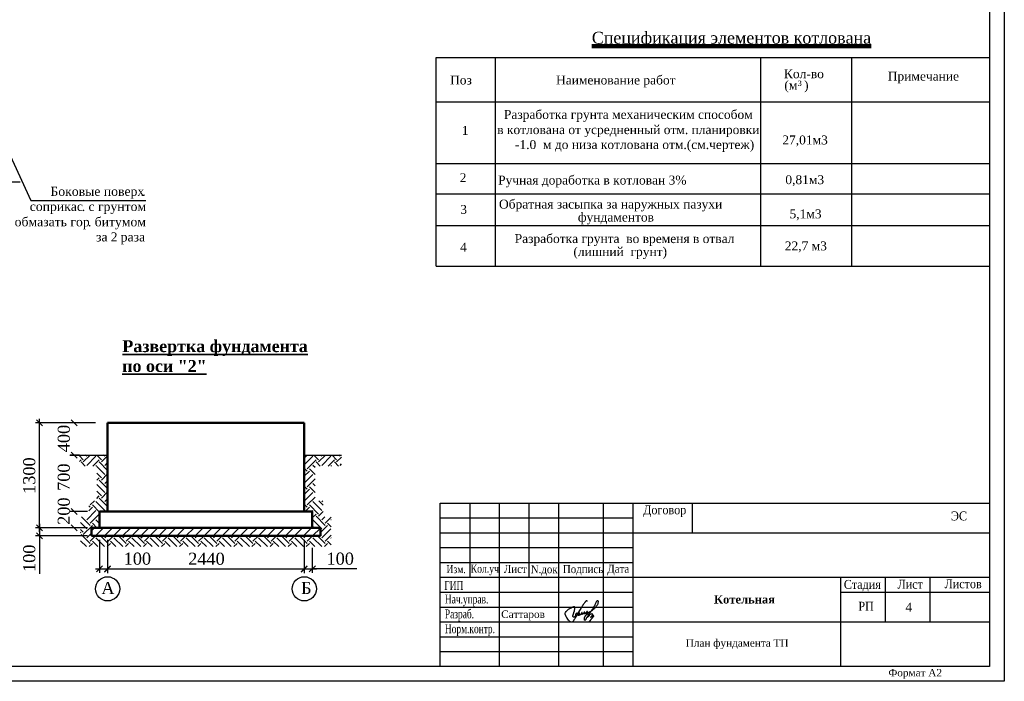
# Model space of a CAD drawing. Extents: x 352696 to 405256, y 4162769 to 4241487.
# Tile 18 of 148: x 404217 to 404549, y 4239105 to 4239328. Entities that reach past the tile are written whole.
import ezdxf
from ezdxf.enums import TextEntityAlignment as Align

# ---------------------------------------------------------------- set-up
doc = ezdxf.new("R2010")
doc.units = 0
doc.header["$LTSCALE"] = 0.5
doc.header["$MEASUREMENT"] = 0
doc.layers.add('Tabl', color=7, linetype='Continuous', lineweight=40)
doc.layers.add('Э_Светильники', color=5, linetype='Continuous', lineweight=30)
doc.layers.add('TEXT', color=7, linetype='Continuous')
doc.layers.add('vspom', color=2, linetype='Continuous')
doc.layers.add('Прект', color=7, linetype='Continuous', true_color=0x000000)
doc.styles.add('MtXpl_Times_New_Roma', font='timesbd.ttf')
doc.styles.add('seviyorum', font='times.ttf')
doc.styles.add('stile1', font='times.ttf')
doc.styles.add('TIEMS', font='times.ttf')
doc.styles.add('TIMES', font='times.ttf')
doc.styles.add('Times 300', font='times.ttf', dxfattribs={"height": 300})
doc.styles.add('Times New Roman', font='times.ttf')

# ---------------------------------------------------------------- blocks, each defined once
blk = doc.blocks.new('А2-1')
at = {"lineweight": 25}
for points in [[(-7046659, 3124428), (-6987259, 3124428), (-6987259, 3082428), (-7046659, 3082428)], [(-7044659, 3123928), (-6987759, 3123928), (-6987759, 3082928), (-7044659, 3082928)]]:
    blk.add_lwpolyline(points, close=True, dxfattribs=at)
at = {"ltscale": 100, "insert": (-6990259, 3082678), "char_height": 250, "attachment_point": 5, "style": 'TIEMS'}
blk.add_mtext_dynamic_manual_height_columns('Формат А2', width=1841.86, gutter_width=1500, heights=[0], dxfattribs=at)
blk = doc.blocks.new('Имзо')
at = {"color": 5}
blk.add_open_spline([(1171.1, 1083.9), (1171.2, 1084.1), (1171.2, 1084.3), (1170.9, 1084.6), (1170.5, 1084.8), (1170, 1084.4), (1169.4, 1084), (1168.9, 1083.3), (1168.1, 1082.4), (1167.2, 1081.3), (1166.1, 1079.7), (1164.9, 1077.9), (1163.7, 1075.8), (1162.2, 1073.6), (1160.9, 1071.5), (1159.5, 1069.1), (1158.1, 1066.7), (1156.8, 1064.1), (1155.5, 1062), (1154.4, 1060.3), (1153.3, 1058.9), (1152.5, 1057.8), (1151.5, 1057.3), (1150.4, 1057.7), (1149.1, 1058.8), (1147.3, 1060.2), (1146.3, 1062.1), (1145.1, 1063.8), (1144.4, 1065.1), (1143.9, 1066.4), (1143.4, 1067.5), (1143.4, 1069.2), (1144.4, 1070.8), (1145.6, 1072.3), (1147, 1073.4), (1148.5, 1074.4), (1150.2, 1075.5), (1151.8, 1076.3), (1153.2, 1076.9), (1153.9, 1077.2), (1154.8, 1077.4), (1155.4, 1076.4), (1155.4, 1075.6), (1155.3, 1074.7), (1155.2, 1073.5), (1154.8, 1072.1), (1154.5, 1070.8), (1154.1, 1069.8), (1153.8, 1068.6), (1153.4, 1067.6), (1153.1, 1066.6), (1152.8, 1065.8), (1152.9, 1064.8), (1153.9, 1064.1), (1155.1, 1064.5), (1156.3, 1064.9), (1157.5, 1065.6), (1158.3, 1066.3), (1159, 1067), (1159.2, 1067.8), (1159.3, 1068.5), (1158.7, 1069.2), (1157.7, 1068.8), (1157, 1068.2), (1156.6, 1067.4), (1156.3, 1066.7), (1156.1, 1065.9), (1156.9, 1065.2), (1158.1, 1066), (1159.3, 1066.6), (1160.5, 1067.4), (1161.2, 1068.1), (1161.7, 1068.6), (1161.7, 1069), (1161.6, 1069.4), (1161.2, 1069.4), (1160.8, 1069.3), (1160.5, 1068.8), (1160.2, 1068.4), (1159.9, 1067.9), (1159.9, 1067.3), (1159.8, 1066.8), (1160.2, 1066.3), (1160.9, 1066.5), (1161.7, 1066.8), (1162.8, 1067.4), (1163.8, 1068), (1164.5, 1068.6), (1164.9, 1069), (1165.2, 1069.3), (1164.9, 1069.8), (1164.5, 1069.7), (1164.1, 1069.4), (1164, 1069.1), (1163.6, 1068.6), (1163.8, 1067.5), (1165.2, 1067.8), (1166, 1068.3), (1166.7, 1068.6), (1167.2, 1068.9), (1167.7, 1069.2), (1168, 1069.5), (1168.3, 1069.7), (1168.3, 1070.1), (1168.1, 1070.4), (1167.6, 1070.6), (1167.2, 1070.2), (1167, 1069.7), (1166.9, 1069.2), (1167.1, 1068.6), (1167.7, 1068.4), (1168.3, 1068.5), (1168.8, 1068.7), (1169.2, 1069), (1169.8, 1069.2), (1170.3, 1069.6), (1170.8, 1069.8), (1171.1, 1070.2), (1171.5, 1070.4), (1171.5, 1070.8), (1171.6, 1071.3), (1171, 1071.2), (1170.8, 1070.8), (1170.3, 1070.4), (1170.1, 1069.9), (1170, 1069.4), (1170.1, 1069.1), (1170.4, 1068.8), (1170.9, 1068.9), (1171.4, 1069.2), (1172.1, 1069.5), (1172.7, 1069.9), (1173.5, 1070.2), (1174.2, 1070.6), (1175, 1071), (1176.1, 1071.6), (1177.5, 1072.4), (1178.7, 1073.5), (1180, 1074.6), (1181.1, 1075.7), (1182.2, 1076.9), (1183, 1078.1), (1184, 1079.1), (1184.6, 1080.1), (1185.3, 1081.3), (1185.3, 1082.5), (1185.4, 1083.6), (1185.2, 1084.5), (1184.5, 1084.9), (1183.7, 1084.7), (1183.2, 1084), (1182.6, 1083), (1182, 1081.8), (1181.1, 1080.2), (1180.3, 1078.4), (1179.3, 1076.7), (1178.6, 1075.2), (1177.8, 1074), (1177, 1073), (1176.5, 1071.9), (1175.7, 1071.1), (1175.2, 1070.1), (1174.6, 1069.3), (1173.8, 1068.2), (1173.2, 1067), (1172.6, 1066.1), (1172.2, 1065.5), (1171.8, 1065), (1171.3, 1064.4), (1171, 1063.6), (1170.4, 1062.8), (1169.9, 1062), (1169.4, 1061.2), (1169, 1060.6), (1168.7, 1060.2), (1168.3, 1059.8), (1167.8, 1060.3), (1167.6, 1061), (1167.7, 1061.9), (1167.8, 1062.9), (1168.1, 1063.8), (1168.6, 1064.7), (1169, 1065.6), (1169.5, 1066.4), (1170.3, 1067), (1170.9, 1067.6), (1171.7, 1067.9), (1172.5, 1068.2), (1173.2, 1068.2), (1174, 1068), (1174, 1067.2), (1174, 1066.5), (1173.6, 1065.8), (1173.2, 1065.3), (1172.9, 1064.8), (1172.5, 1064.4), (1172.1, 1064.1), (1171.6, 1063.8), (1171.6, 1064.9), (1172.4, 1065.2), (1172.9, 1065.9), (1173.4, 1066.3), (1173.8, 1066.7), (1174.4, 1067.2), (1175.1, 1067.7), (1175.9, 1068), (1176.5, 1068.3), (1177.2, 1068.5), (1177.6, 1068.1), (1177.8, 1067.8), (1178, 1067.3), (1177.7, 1066.8), (1177.4, 1066.2), (1177.1, 1065.6), (1176.7, 1065.1), (1176.3, 1064.7), (1176.1, 1064.3), (1175.7, 1064.1), (1175.3, 1063.4), (1176.4, 1064.2), (1176.9, 1064.6), (1177.7, 1065), (1178.1, 1065.5), (1178.6, 1065.7), (1179, 1065.9), (1179.4, 1066.1), (1179.6, 1065.6), (1179.4, 1065.3), (1179.2, 1064.9), (1178.9, 1064.5), (1178.3, 1064), (1177.8, 1063.3), (1177.1, 1062.3), (1176.3, 1061.5), (1175.7, 1060.6), (1175.1, 1059.9), (1174.6, 1059.1), (1174, 1058.6), (1173.8, 1058.2), (1173.8, 1058.2)], degree=3, knots=[0, 0, 0, 0, 0.513448, 0.778442, 1.104661, 1.704776, 2.452288, 3.45026, 4.324221, 5.947189, 7.813706, 10.086697, 12.416961, 15.084433, 18.013444, 19.930478, 23.226491, 26.538854, 28.582206, 30.510688, 32.78655, 33.889821, 34.643612, 35.656301, 37.257657, 39.781515, 42.375023, 43.560099, 45.9476, 46.941841, 47.767292, 49.564283, 51.675996, 53.262317, 55.2939, 56.95896, 58.79076, 61.326017, 62.413148, 63.084418, 63.878144, 64.720464, 66.023899, 66.222465, 67.487815, 69.680005, 70.444245, 71.673472, 72.848295, 74.105126, 74.94512, 75.912346, 76.736311, 77.698008, 79.003768, 80.281432, 81.605861, 82.813812, 83.664349, 84.504922, 85.074787, 85.799177, 86.742401, 87.819462, 88.673482, 89.415056, 90.21756, 90.733173, 92.042692, 93.77869, 95.204299, 96.256932, 96.685701, 97.162976, 97.450585, 97.80414, 98.243933, 98.660495, 99.209233, 99.913193, 100.436068, 100.907806, 101.32112, 101.958786, 102.795823, 104.16382, 105.540878, 106.28524, 106.753115, 107.246352, 107.575339, 108.017534, 108.471017, 108.807397, 109.213417, 110.179303, 111.257909, 112.601544, 113.10194, 113.790857, 114.31637, 114.690476, 115.029799, 115.380504, 115.694795, 116.157893, 116.641327, 117.21885, 117.657806, 118.307804, 118.946395, 119.406099, 119.996636, 120.533035, 121.049928, 121.752832, 122.362533, 122.775697, 123.14845, 123.551347, 123.960934, 124.293112, 124.810641, 125.428713, 126.106175, 126.437823, 126.833139, 127.128989, 127.632689, 128.194828, 128.976292, 129.709658, 130.603096, 131.404911, 132.114243, 133.326193, 135.129377, 136.959238, 138.347922, 140.082276, 141.639056, 143.243221, 144.25244, 145.980999, 146.768782, 148.214309, 149.370132, 150.185538, 150.858223, 151.610615, 152.421286, 153.496928, 154.941798, 156.653623, 158.748371, 161.045054, 162.367963, 163.886023, 165.324138, 166.052919, 167.666871, 168.409371, 169.617499, 170.688812, 172.289568, 173.638016, 173.929032, 174.60896, 175.395587, 176.326184, 177.139483, 178.342116, 179.136178, 179.881286, 180.559012, 180.797198, 181.344394, 182.130694, 183.09232, 183.924489, 185.11666, 186.029941, 186.98736, 188.004267, 188.880669, 189.776591, 190.640965, 191.418162, 192.300139, 192.836482, 193.572754, 194.359274, 195.059248, 195.645757, 196.275825, 196.836434, 197.393473, 197.744916, 198.313761, 199.39963, 200.284077, 200.888029, 201.308358, 202.088544, 203.10639, 203.833779, 204.650868, 205.260503, 205.631492, 206.120942, 206.589442, 207.122884, 207.8584, 208.550206, 209.164504, 209.697645, 210.169548, 210.617603, 210.967838, 211.831922, 212.736155, 213.508345, 214.127393, 214.694869, 215.099289, 215.513221, 215.820459, 216.227676, 216.640543, 217.201282, 217.755805, 218.854347, 219.841286, 221.395423, 222.281114, 223.091839, 224.118174, 225.015842, 225.33663, 225.33663, 225.33663, 225.33663], dxfattribs=at)
blk = doc.blocks.new('пыпвып')
at = {"color": 0, "lineweight": 30, "ltscale": 50}
for p, q in [((3576.11, 1026.25), (3576.11, 1081.25)), ((3576.11, 1081.25), (3761.11, 1081.25)), ((3596.11, 1026.25), (3596.11, 1081.25)), ((3616.11, 1026.25), (3616.11, 1081.25)), ((3631.11, 1026.25), (3631.11, 1081.25)), ((3641.11, 1026.25), (3641.11, 1081.25)), ((3661.11, 1071.34), (3661.11, 1081.25)), ((3761.11, 1081.25), (3761.11, 1026.25)), ((3576.11, 1061.25), (3641.11, 1061.25)), ((3576.11, 1056.25), (3641.11, 1056.25)), ((3711.11, 1051.25), (3761.11, 1051.25)), ((3761.11, 1026.25), (3576.11, 1026.25))]:
    blk.add_line(p, q, dxfattribs=at)
at = {"color": 0}
for p, q in [((3576.11, 1076.25), (3641.11, 1076.25)), ((3576.11, 1071.25), (3641.11, 1071.25)), ((3576.11, 1066.25), (3641.11, 1066.25)), ((3576.11, 1051.25), (3641.11, 1051.25)), ((3576.11, 1046.25), (3641.11, 1046.25)), ((3576.11, 1041.25), (3641.11, 1041.25)), ((3576.11, 1036.25), (3641.11, 1036.25)), ((3576.11, 1031.25), (3641.11, 1031.25))]:
    blk.add_line(p, q, dxfattribs=at)
at = {"color": 0, "lineweight": 30, "ltscale": 50}
for points in [[(3586.11, 1081.25), (3586.11, 1056.25)], [(3606.11, 1056.25), (3606.11, 1081.25)], [(3641.11, 1071.25), (3761.11, 1071.25)], [(3641.11, 1056.25), (3761.11, 1056.25)], [(3711.11, 1026.25), (3711.11, 1056.25)], [(3726.11, 1041.25), (3726.11, 1056.25)], [(3741.11, 1041.25), (3741.11, 1056.25)], [(3641.11, 1041.25), (3761.11, 1041.25)]]:
    blk.add_lwpolyline(points, dxfattribs=at)
at = {"xscale": 0.2663785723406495, "yscale": 0.2663785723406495, "zscale": 0.2663785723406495}
blk.add_blockref('Имзо', (3313.64, 759.42), dxfattribs=at)
at = {"color": 0, "style": 'seviyorum'}
for s, height, width, p in [('Договор', 3, 0.9, (3644.48, 1077.47)), ('ЭС', 3, 0.9, (3748.14, 1075.4)), ('Изм.', 2.7, 0.8, (3578.23, 1057.65)), ('Кол.уч', 2.7, 0.8, (3586.4, 1057.83)), ('Лист', 2.7, 0.9, (3597.59, 1057.74)), ('N.док', 2.7, 0.9, (3606.62, 1057.63)), ('Подпись', 2.7, 0.9, (3617.45, 1057.66)), ('Дата', 2.7, 0.9, (3632.41, 1057.78)), ('Стадия', 3, 0.9, (3712.07, 1052.37)), ('Лист', 3, 0.9, (3730.15, 1052.41)), ('Листов', 3, 0.9, (3745.99, 1052.57)), ('РП', 3, 0.9, (3716.96, 1045.02))]:
    blk.add_text(s, height=height, dxfattribs=dict(at, width=width)).set_placement(p)
at = {"color": 0, "lineweight": 30, "style": 'TIEMS', "width": 0.7}
for s, p in [('ГИП', (3577.51, 1052.01)), ('Нач.управ.', (3577.71, 1047.44)), ('Разраб.', (3577.71, 1042.44)), ('Норм.контр.', (3577.71, 1037.44))]:
    blk.add_text(s, height=3, dxfattribs=at).set_placement(p)
at = {"color": 0, "linetype": 'ByBlock', "insert": (3596.67, 1045.08), "char_height": 2.5, "width": 29.1808, "attachment_point": 1, "style": 'Times New Roman'}
blk.add_mtext('Саттаров', dxfattribs=at)
at = {"layer": 'Прект', "color": 18, "lineweight": 80, "true_color": 0x000000, "insert": (3674.38, 1050.23, -366.29), "char_height": 2.8, "width": 69.6499, "attachment_point": 2, "rotation": 0.0177, "line_spacing_factor": 0.941835, "style": 'seviyorum'}
blk.add_mtext('        {\\fTimes New Roman|b1|i0|c204|p18;\\C7;Котельная} ', dxfattribs=at)

msp = doc.modelspace()

# ---------------------------------------------------------------- linework, layer by layer
at = {"color": 7}
for p, q in [((404202.6635, 4239307.2877), (404221.1651, 4239266.9003)), ((404217.6494, 4239273.0903), (404205.463, 4239273.0903)), ((404221.1651, 4239266.9003), (404259.9773, 4239266.9003)), ((404234.3469, 4239181.2004), (404247.0767, 4239181.2004)), ((404313.3009, 4239181.2004), (404325.8615, 4239181.2004))]:
    msp.add_line(p, q, dxfattribs=at)
for p, q in [((404243.0055, 4239192.0568), (404222.7796, 4239192.0568)), ((404224.1367, 4239155.4164), (404224.1367, 4239193.4139)), ((404243.0055, 4239192.0568), (404234.418, 4239192.0568)), ((404237.5773, 4239181.2004), (404234.418, 4239181.2004)), ((404237.5773, 4239181.2004), (404234.418, 4239181.2004)), ((404240.2914, 4239162.2016), (404234.418, 4239162.2016)), ((404240.2914, 4239162.2016), (404234.418, 4239162.2016)), ((404224.1367, 4239158.1305), (404224.1367, 4239154.0593)), ((404240.2914, 4239156.7734), (404222.7796, 4239156.7734)), ((404240.2914, 4239156.7734), (404222.7796, 4239156.7734)), ((404237.5773, 4239156.7734), (404234.418, 4239156.7734)), ((404240.2914, 4239154.0593), (404222.7796, 4239154.0593)), ((404224.1367, 4239154.0593), (404224.1367, 4239141.2114)), ((404244.3626, 4239152.7023), (404244.3626, 4239141.5426)), ((404247.0767, 4239152.7023), (404247.0767, 4239141.5426)), ((404313.3009, 4239152.7023), (404313.3009, 4239141.5426)), ((404313.3009, 4239152.7023), (404313.3009, 4239141.4963)), ((404247.0767, 4239149.9882), (404247.0767, 4239141.4963)), ((404316.015, 4239149.9882), (404316.015, 4239141.5426)), ((404243.0055, 4239142.8997), (404247.0767, 4239142.8997)), ((404314.6579, 4239142.8533), (404245.7196, 4239142.8533)), ((404247.0767, 4239142.8997), (404262.651, 4239142.8997)), ((404311.9438, 4239142.8997), (404317.372, 4239142.8997)), ((404330.9621, 4239142.8997), (404316.015, 4239142.8997))]:
    msp.add_line(p, q)
at = {"color": 0, "linetype": 'ByBlock'}
for p, q in [((404225.1545, 4239191.039), (404223.1189, 4239193.0746)), ((404236.7929, 4239191.039), (404234.7573, 4239193.0746)), ((404236.7929, 4239180.1826), (404234.7573, 4239182.2182)), ((404234.7573, 4239182.2182), (404236.7929, 4239180.1826)), ((404234.7573, 4239163.2194), (404236.7929, 4239161.1839)), ((404236.7929, 4239161.1839), (404234.7573, 4239163.2194)), ((404225.1545, 4239155.7556), (404223.1189, 4239157.7912)), ((404223.1189, 4239157.7912), (404225.1545, 4239155.7556)), ((404223.1189, 4239155.0771), (404225.1545, 4239153.0415)), ((404234.7573, 4239157.7912), (404236.7929, 4239155.7556)), ((404245.3804, 4239143.9175), (404243.3448, 4239141.8819)), ((404246.0589, 4239141.8819), (404248.0945, 4239143.9175)), ((404248.0945, 4239143.8711), (404246.0589, 4239141.8355)), ((404314.3186, 4239143.9175), (404312.2831, 4239141.8819)), ((404312.2831, 4239141.8355), (404314.3186, 4239143.8711)), ((404314.9972, 4239141.8819), (404317.0328, 4239143.9175))]:
    msp.add_line(p, q, dxfattribs=at)
at = {"color": 7, "linetype": 'Continuous'}
for p, q in [((404238.8963, 4239179.6585), (404237.5773, 4239180.9775)), ((404237.5773, 4239179.1012), (404238.1346, 4239179.6585)), ((404239.4951, 4239177.5363), (404238.1346, 4239178.8969)), ((404238.8963, 4239178.8969), (404241.1998, 4239181.2004)), ((404240.0388, 4239180.801), (404239.6394, 4239181.2004)), ((404240.0388, 4239177.7544), (404243.0855, 4239180.801)), ((404242.1058, 4239177.5363), (404244.228, 4239179.6585)), ((404244.9896, 4239179.6585), (404243.4478, 4239181.2004)), ((404247.0767, 4239176.0481), (404244.228, 4239178.8969)), ((404244.9896, 4239178.8969), (404247.0767, 4239180.9839)), ((404246.1321, 4239180.801), (404245.7328, 4239181.2004)), ((404246.1321, 4239177.7544), (404247.0767, 4239178.6989)), ((404313.3009, 4239180.1813), (404314.3199, 4239181.2004)), ((404313.3009, 4239177.8963), (404316.2055, 4239180.801)), ((404314.3014, 4239176.6119), (404317.348, 4239179.6585)), ((404318.1097, 4239179.6585), (404316.5679, 4239181.2004)), ((404318.7086, 4239177.5363), (404317.348, 4239178.8969)), ((404318.1097, 4239178.8969), (404320.4132, 4239181.2004)), ((404319.2522, 4239180.801), (404318.8529, 4239181.2004)), ((404319.2522, 4239177.7544), (404322.2989, 4239180.801)), ((404321.3192, 4239177.5363), (404323.4414, 4239179.6585)), ((404324.2031, 4239179.6585), (404322.6612, 4239181.2004)), ((404324.8019, 4239177.5363), (404323.4414, 4239178.8969)), ((404324.2031, 4239178.8969), (404325.8615, 4239180.5553)), ((404325.3456, 4239180.801), (404324.9462, 4239181.2004)), ((404325.3456, 4239177.7544), (404325.8615, 4239178.2703)), ((404243.3035, 4239177.5363), (404243.0855, 4239177.7544)), ((404246.1321, 4239174.7077), (404243.4126, 4239177.4272)), ((404244.9896, 4239173.5652), (404243.4126, 4239175.1422)), ((404244.9896, 4239172.8035), (404247.0767, 4239174.8906)), ((404314.3014, 4239175.8502), (404313.3009, 4239176.8507)), ((404313.3009, 4239174.088), (404315.063, 4239175.8502)), ((404313.3009, 4239171.803), (404316.2055, 4239174.7077)), ((404316.9649, 4239174.71), (404315.063, 4239176.6119)), ((404316.9649, 4239176.995), (404316.2055, 4239177.7544)), ((404322.5169, 4239177.5363), (404322.2989, 4239177.7544)), ((404243.4126, 4239172.7499), (404244.228, 4239173.5652)), ((404247.0767, 4239169.9548), (404244.228, 4239172.8035)), ((404246.1321, 4239171.661), (404247.0767, 4239172.6056)), ((404314.3014, 4239170.5185), (404316.9649, 4239173.182)), ((404316.9649, 4239170.9017), (404316.2055, 4239171.661)), ((404246.1321, 4239168.6144), (404243.4126, 4239171.3338)), ((404244.9896, 4239167.4719), (404243.4126, 4239169.0488)), ((404244.9896, 4239166.7102), (404247.0767, 4239168.7972)), ((404314.3014, 4239169.7569), (404313.3009, 4239170.7574)), ((404313.3009, 4239167.9947), (404315.063, 4239169.7569)), ((404313.3009, 4239165.7097), (404316.2055, 4239168.6144)), ((404316.9649, 4239168.6167), (404315.063, 4239170.5185)), ((404241.1813, 4239164.4252), (404242.6218, 4239165.8657)), ((404246.1321, 4239162.521), (404243.0855, 4239165.5677)), ((404243.4126, 4239166.6565), (404244.228, 4239167.4719)), ((404247.0767, 4239163.8615), (404244.228, 4239166.7102)), ((404246.1321, 4239165.5677), (404247.0767, 4239166.5122)), ((404314.3014, 4239164.4252), (404316.9649, 4239167.0887)), ((404319.2522, 4239162.521), (404316.2055, 4239165.5677)), ((404319.679, 4239164.3792), (404318.1925, 4239165.8657)), ((404319.2522, 4239165.5677), (404319.5502, 4239165.8657)), ((404240.0388, 4239159.4743), (404243.0855, 4239162.521)), ((404241.1813, 4239163.6635), (404240.6985, 4239164.1463)), ((404240.6985, 4239162.4191), (404241.943, 4239163.6635)), ((404244.3626, 4239162.0056), (404241.943, 4239164.4252)), ((404246.5744, 4239162.2016), (404247.0767, 4239162.7039)), ((404314.3014, 4239163.6635), (404313.3009, 4239164.664)), ((404313.6012, 4239162.2016), (404315.063, 4239163.6635)), ((404318.1097, 4239161.3785), (404315.063, 4239164.4252)), ((404315.8862, 4239162.2016), (404316.2055, 4239162.521)), ((404318.1097, 4239160.6168), (404319.679, 4239162.1861)), ((404240.0388, 4239156.4277), (404237.9844, 4239158.482)), ((404241.1813, 4239157.5702), (404238.314, 4239160.4375)), ((404241.1813, 4239158.3318), (404244.228, 4239161.3785)), ((404243.5014, 4239156.7734), (404241.943, 4239158.3318)), ((404244.3626, 4239158.1972), (404243.0855, 4239159.4743)), ((404244.3626, 4239160.4822), (404244.228, 4239160.6168)), ((404316.015, 4239160.0454), (404317.348, 4239161.3785)), ((404319.2522, 4239156.4277), (404316.2055, 4239159.4743)), ((404320.3947, 4239157.5702), (404317.348, 4239160.6168)), ((404319.2522, 4239159.4743), (404320.2154, 4239160.4375)), ((404320.3947, 4239158.3318), (404322.3931, 4239160.3302)), ((404322.3931, 4239157.0951), (404321.1564, 4239158.3318)), ((404322.3931, 4239159.3801), (404322.2989, 4239159.4743)), ((404238.8963, 4239155.2852), (404237.9844, 4239156.197)), ((404237.9844, 4239155.135), (404238.1346, 4239155.2852)), ((404238.8963, 4239154.5235), (404241.943, 4239157.5702)), ((404240.0388, 4239153.381), (404241.6485, 4239154.9907)), ((404241.6485, 4239155.7524), (404242.6696, 4239156.7734)), ((404243.0021, 4239154.0593), (404245.7162, 4239156.7734)), ((404246.0488, 4239154.0593), (404248.7629, 4239156.7734)), ((404249.0955, 4239154.0593), (404251.8096, 4239156.7734)), ((404252.1421, 4239154.0593), (404254.8562, 4239156.7734)), ((404255.1888, 4239154.0593), (404257.9029, 4239156.7734)), ((404258.2355, 4239154.0593), (404260.9496, 4239156.7734)), ((404261.2821, 4239154.0593), (404263.9963, 4239156.7734)), ((404264.3288, 4239154.0593), (404267.0429, 4239156.7734)), ((404267.3755, 4239154.0593), (404270.0896, 4239156.7734)), ((404270.4222, 4239154.0593), (404273.1363, 4239156.7734)), ((404273.4688, 4239154.0593), (404276.1829, 4239156.7734)), ((404276.5155, 4239154.0593), (404279.2296, 4239156.7734)), ((404279.5622, 4239154.0593), (404282.2763, 4239156.7734)), ((404282.6088, 4239154.0593), (404285.3229, 4239156.7734)), ((404285.6555, 4239154.0593), (404288.3696, 4239156.7734)), ((404288.7022, 4239154.0593), (404291.4163, 4239156.7734)), ((404291.7488, 4239154.0593), (404294.463, 4239156.7734)), ((404294.7955, 4239154.0593), (404297.5096, 4239156.7734)), ((404297.8422, 4239154.0593), (404300.5563, 4239156.7734)), ((404300.8889, 4239154.0593), (404303.603, 4239156.7734)), ((404303.9355, 4239154.0593), (404306.6496, 4239156.7734)), ((404306.9822, 4239154.0593), (404309.6963, 4239156.7734)), ((404310.0289, 4239154.0593), (404312.743, 4239156.7734)), ((404313.0755, 4239154.0593), (404315.7896, 4239156.7734)), ((404316.6214, 4239156.7734), (404316.015, 4239157.3799)), ((404316.1222, 4239154.0593), (404318.7291, 4239156.6662)), ((404318.7291, 4239155.1429), (404321.1564, 4239157.5702)), ((404319.2522, 4239153.381), (404322.2989, 4239156.4277)), ((404239.9778, 4239150.3953), (404237.9844, 4239152.3887)), ((404241.1813, 4239151.4768), (404238.1346, 4239154.5235)), ((404240.8614, 4239150.3953), (404241.943, 4239151.4768)), ((404241.1813, 4239152.2385), (404243.0021, 4239154.0593)), ((404243.7862, 4239150.3953), (404241.943, 4239152.2385)), ((404246.0712, 4239150.3953), (404243.0855, 4239153.381)), ((404247.2746, 4239151.4768), (404244.6921, 4239154.0593)), ((404246.1321, 4239153.381), (404246.8105, 4239154.0593)), ((404246.9548, 4239150.3953), (404248.0363, 4239151.4768)), ((404247.2746, 4239152.2385), (404249.0955, 4239154.0593)), ((404249.8795, 4239150.3953), (404248.0363, 4239152.2385)), ((404252.1645, 4239150.3953), (404249.1788, 4239153.381)), ((404253.368, 4239151.4768), (404250.7855, 4239154.0593)), ((404252.2255, 4239153.381), (404252.9038, 4239154.0593)), ((404253.0481, 4239150.3953), (404254.1296, 4239151.4768)), ((404253.368, 4239152.2385), (404255.1888, 4239154.0593)), ((404255.9729, 4239150.3953), (404254.1296, 4239152.2385)), ((404258.2579, 4239150.3953), (404255.2721, 4239153.381)), ((404259.4613, 4239151.4768), (404256.8788, 4239154.0593)), ((404258.3188, 4239153.381), (404258.9971, 4239154.0593)), ((404259.1414, 4239150.3953), (404260.223, 4239151.4768)), ((404259.4613, 4239152.2385), (404261.2821, 4239154.0593)), ((404262.0662, 4239150.3953), (404260.223, 4239152.2385)), ((404264.3512, 4239150.3953), (404261.3655, 4239153.381)), ((404265.5547, 4239151.4768), (404262.9722, 4239154.0593)), ((404264.4122, 4239153.381), (404265.0905, 4239154.0593)), ((404265.2348, 4239150.3953), (404266.3163, 4239151.4768)), ((404265.5547, 4239152.2385), (404267.3755, 4239154.0593)), ((404268.1595, 4239150.3953), (404266.3163, 4239152.2385)), ((404270.4445, 4239150.3953), (404267.4588, 4239153.381)), ((404271.648, 4239151.4768), (404269.0655, 4239154.0593)), ((404270.5055, 4239153.381), (404271.1838, 4239154.0593)), ((404271.3281, 4239150.3953), (404272.4097, 4239151.4768)), ((404271.648, 4239152.2385), (404273.4688, 4239154.0593)), ((404274.2529, 4239150.3953), (404272.4097, 4239152.2385)), ((404276.5379, 4239150.3953), (404273.5522, 4239153.381)), ((404277.7413, 4239151.4768), (404275.1588, 4239154.0593)), ((404276.5988, 4239153.381), (404277.2772, 4239154.0593)), ((404277.4215, 4239150.3953), (404278.503, 4239151.4768)), ((404277.7413, 4239152.2385), (404279.5622, 4239154.0593)), ((404280.3462, 4239150.3953), (404278.503, 4239152.2385)), ((404282.6312, 4239150.3953), (404279.6455, 4239153.381)), ((404283.8347, 4239151.4768), (404281.2522, 4239154.0593)), ((404282.6922, 4239153.381), (404283.3705, 4239154.0593)), ((404283.5148, 4239150.3953), (404284.5963, 4239151.4768)), ((404283.8347, 4239152.2385), (404285.6555, 4239154.0593)), ((404286.4396, 4239150.3953), (404284.5963, 4239152.2385)), ((404288.7246, 4239150.3953), (404285.7388, 4239153.381)), ((404289.928, 4239151.4768), (404287.3455, 4239154.0593)), ((404288.7855, 4239153.381), (404289.4638, 4239154.0593)), ((404289.6081, 4239150.3953), (404290.6897, 4239151.4768)), ((404289.928, 4239152.2385), (404291.7488, 4239154.0593)), ((404292.5329, 4239150.3953), (404290.6897, 4239152.2385)), ((404294.8179, 4239150.3953), (404291.8322, 4239153.381)), ((404296.0214, 4239151.4768), (404293.4389, 4239154.0593)), ((404294.8789, 4239153.381), (404295.5572, 4239154.0593)), ((404295.7015, 4239150.3953), (404296.783, 4239151.4768)), ((404296.0214, 4239152.2385), (404297.8422, 4239154.0593)), ((404298.6262, 4239150.3953), (404296.783, 4239152.2385)), ((404300.9112, 4239150.3953), (404297.9255, 4239153.381)), ((404302.1147, 4239151.4768), (404299.5322, 4239154.0593)), ((404300.9722, 4239153.381), (404301.6505, 4239154.0593)), ((404301.7948, 4239150.3953), (404302.8764, 4239151.4768)), ((404302.1147, 4239152.2385), (404303.9355, 4239154.0593)), ((404304.7196, 4239150.3953), (404302.8764, 4239152.2385)), ((404307.0046, 4239150.3953), (404304.0189, 4239153.381)), ((404308.208, 4239151.4768), (404305.6255, 4239154.0593)), ((404307.0655, 4239153.381), (404307.7439, 4239154.0593)), ((404307.8882, 4239150.3953), (404308.9697, 4239151.4768)), ((404308.208, 4239152.2385), (404310.0289, 4239154.0593)), ((404310.8129, 4239150.3953), (404308.9697, 4239152.2385)), ((404313.0979, 4239150.3953), (404310.1122, 4239153.381)), ((404314.3014, 4239151.4768), (404311.7189, 4239154.0593)), ((404313.1589, 4239153.381), (404313.8372, 4239154.0593)), ((404313.9815, 4239150.3953), (404315.063, 4239151.4768)), ((404314.3014, 4239152.2385), (404316.1222, 4239154.0593)), ((404316.9063, 4239150.3953), (404315.063, 4239152.2385)), ((404319.1913, 4239150.3953), (404316.2055, 4239153.381)), ((404320.3947, 4239151.4768), (404317.8122, 4239154.0593)), ((404320.0748, 4239150.3953), (404321.1564, 4239151.4768)), ((404320.3947, 4239152.2385), (404322.3931, 4239154.2369)), ((404322.3931, 4239151.0018), (404321.1564, 4239152.2385)), ((404322.3931, 4239153.2868), (404322.2989, 4239153.381))]:
    msp.add_line(p, q, dxfattribs=at)
at = {"color": 7}
for centre in [(404247.0767, 4239136.2008), (404313.3009, 4239136.2008)]:
    msp.add_circle(centre, 4.0712, dxfattribs=at)
at = {"layer": 'Tabl', "color": 0, "linetype": 'ByBlock', "lineweight": 30}
for p, q in [((404357.7022, 4239315.08), (404544.058, 4239315.08)), ((404357.7022, 4239244.8007), (404357.7022, 4239315.08)), ((404377.7022, 4239244.8007), (404377.7022, 4239315.08)), ((404467.0954, 4239244.8007), (404467.0954, 4239315.08)), ((404497.7022, 4239244.8007), (404497.7022, 4239315.08)), ((404357.7022, 4239300.08), (404544.058, 4239300.08)), ((404357.7022, 4239244.8007), (404544.058, 4239244.8007))]:
    msp.add_line(p, q, dxfattribs=at)
at = {"layer": 'Tabl', "color": 0, "linetype": 'ByBlock', "lineweight": 25}
for p, q in [((404357.7022, 4239300.08), (404544.058, 4239300.08)), ((404357.7022, 4239279.3683), (404544.058, 4239279.3683)), ((404357.7022, 4239279.3683), (404544.058, 4239279.3683)), ((404357.7022, 4239269.1971), (404544.058, 4239269.1971)), ((404357.7022, 4239258.5125), (404544.058, 4239258.5125)), ((404357.7022, 4239258.5125), (404544.058, 4239258.5125)), ((404357.7022, 4239244.8007), (404544.058, 4239244.8007))]:
    msp.add_line(p, q, dxfattribs=at)
at = {"layer": 'Э_Светильники', "color": 7, "lineweight": 50}
for p, q in [((404247.0767, 4239192.0568), (404313.3009, 4239192.0568)), ((404247.0767, 4239192.0568), (404247.0767, 4239162.2016)), ((404313.3009, 4239192.0568), (404313.3009, 4239162.2016)), ((404244.3626, 4239162.2016), (404244.3626, 4239156.7734)), ((404244.3626, 4239162.2016), (404260.6472, 4239162.2016)), ((404316.015, 4239162.2016), (404260.6472, 4239162.2016)), ((404316.015, 4239156.7734), (404316.015, 4239162.2016)), ((404318.7291, 4239156.7734), (404241.6485, 4239156.7734)), ((404241.6485, 4239156.7734), (404241.6485, 4239154.0593)), ((404318.7291, 4239156.7734), (404316.015, 4239156.7734)), ((404318.7291, 4239154.0593), (404318.7291, 4239156.7734)), ((404241.6485, 4239154.0593), (404318.7291, 4239154.0593))]:
    msp.add_line(p, q, dxfattribs=at)

# ---------------------------------------------------------------- block references
at = {"xscale": 0.01, "yscale": 0.01, "zscale": 0.01}
msp.add_blockref('А2-1', (474421.6525, 4208280.7971), dxfattribs=at)
at = {"lineweight": 30}
msp.add_blockref('пыпвып', (400782.9494, 4238083.8313), dxfattribs=at)

# ---------------------------------------------------------------- texts
at = {"color": 0, "lineweight": 20, "style": 'Times New Roman'}
msp.add_text('³', height=3, dxfattribs=at).set_placement((404479.4935, 4239304.2565))
at = {"color": 7, "lineweight": 100, "style": 'TIMES'}
for s, height, p in [('Боковые поверх', 3.053368, (404227.8279, 4239268.4656)), ('.', 3.0534, (404258.7072, 4239268.4656)), ('соприкас', 3.05337, (404220.856, 4239263.3766)), ('с грунтом', 3.05337, (404240.6379, 4239263.3766)), ('обмазать гор', 3.053368, (404215.7729, 4239258.2106)), ('. ', 3.05337, (404238.3837, 4239263.3766)), ('битумом', 3.05337, (404242.7227, 4239258.2106)), ('. ', 3.05337, (404240.4684, 4239258.2106)), ('за ', 3.05337, (404243.196, 4239253.1217)), ('2 ', 3.05337, (404248.1052, 4239253.1217)), ('раза', 3.05337, (404251.4865, 4239253.1217)), ('А', 4.0712, (404244.9696, 4239134.4446)), ('Б', 4.0712, (404312.2405, 4239134.4446))]:
    msp.add_text(s, height=height, dxfattribs=at).set_placement(p)
at = {"color": 7, "lineweight": 35, "style": 'MtXpl_Times_New_Roma'}
for s, p in [('%%UРазвертка фундамента', (404252.0379, 4239215.8838)), ('%%Uпо оси "2"', (404251.9859, 4239209.2171))]:
    msp.add_text(s, height=4, dxfattribs=at).set_placement(p)
at = {"lineweight": 100, "style": 'TIMES'}
for s, p in [('400', (404234.3476, 4239182.1803)), ('1300', (404222.7092, 4239168.1587)), ('700', (404234.3358, 4239169.1706)), ('200', (404234.3476, 4239157.7357)), ('100', (404222.7092, 4239141.864))]:
    msp.add_text(s, height=4.07116, rotation=90, dxfattribs=at).set_placement(p)
for s, p in [('100', (404252.4912, 4239144.3272)), ('2440', (404274.22, 4239144.2808)), ('100', (404320.8023, 4239144.3272))]:
    msp.add_text(s, height=4.07116, dxfattribs=at).set_placement(p)
at = {"color": 0, "lineweight": 30, "ltscale": 30, "insert": (404515.7407, 4239131.5238), "char_height": 3, "width": 3.188616, "attachment_point": 1, "style": 'stile1'}
msp.add_mtext('4', dxfattribs=at)
at = {"ltscale": 200, "insert": (404459.073, 4239117.58), "char_height": 2.5, "width": 69.97, "attachment_point": 5, "style": 'Times 300'}
msp.add_mtext('План фундамента ТП', dxfattribs=at)
at = {"layer": 'TEXT', "color": 0, "linetype": 'ByBlock', "lineweight": 30, "style": 'TIMES'}
for s, p in [('Кол-во', (404474.8406, 4239308.0642)), ('Поз', (404362.4071, 4239305.9557)), ('                        Наименование работ                     ', (404370.8992, 4239305.9557)), ('(м  )', (404474.9832, 4239304.2193)), ('Примечание', (404509.8126, 4239307.264)), ('2', (404365.6423, 4239273.0806)), ('3', (404365.8427, 4239262.4051)), ('4', (404365.7733, 4239249.6909))]:
    msp.add_text(s, height=3, dxfattribs=at).set_placement(p)
for s, p in [('Разработка грунта механическим способом', (404422.4391, 4239294.3526)), ('1', (404367.4737, 4239288.9978)), ('в котлована от усредненный отм. планировки', (404422.4391, 4239289.2516)), ('  -1.0  м до низа котлована отм.(cм.чертеж)', (404423.4142, 4239284.2284)), ('Ручная доработка в котлован 3%%%', (404410.3112, 4239272.2831)), ('Обратная засыпка за наружных пазухи', (404416.4758, 4239264.1919)), ('фундаментов', (404418.263, 4239259.8231)), ('Разработка грунта  во временя в отвал', (404421.1562, 4239252.5811)), ('(лишний  грунт)', (404419.7169, 4239248.199))]:
    msp.add_text(s, height=3, dxfattribs=at).set_placement(p, align=Align.CENTER)
at = {"layer": 'TEXT', "color": 0, "lineweight": 100, "ltscale": 2, "insert": (404474.2941, 4239288.7852), "char_height": 3, "width": 20.726058, "attachment_point": 1, "style": 'TIMES'}
msp.add_mtext('27,01м3', dxfattribs=at)
at = {"layer": 'TEXT', "color": 0, "lineweight": 100, "char_height": 3, "attachment_point": 1, "style": 'TIMES'}
for s, insert, width in [('0,81м3', (404475.3196, 4239275.4082), 12.833857), ('5,1м3', (404476.7255, 4239263.9057), 10.607931), ('     22,7 м3', (404469.4662, 4239253.1174), 19.511637)]:
    msp.add_mtext(s, dxfattribs=dict(at, insert=insert, width=width))
at = {"layer": 'vspom', "color": 0, "lineweight": 100, "insert": (404410.14, 4239323.6899), "char_height": 4, "width": 92.416525, "attachment_point": 1, "style": 'Times New Roman'}
msp.add_mtext('\\LСпецификация элементов котлована\\l', dxfattribs=at)

doc.saveas('drawing.dxf')
